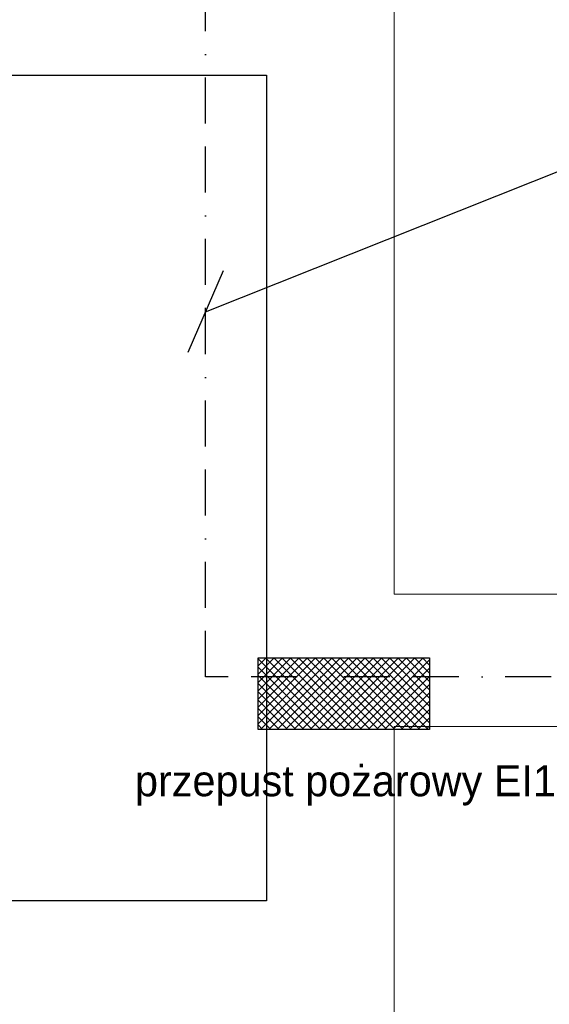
# Model space of a CAD drawing. Header units: centimetres. Extents: x -16053 to 7031, y -7778 to 254.
# Tile 104 of 256: x -12539 to -12395, y -866 to -599. Entities that reach past the tile are written whole.
import ezdxf
from ezdxf import colors
from ezdxf.entities.mleader import LeaderData, LeaderLine
from ezdxf.math import Vec2, Vec3

# ---------------------------------------------------------------- set-up
doc = ezdxf.new("R2010")
doc.units = ezdxf.units.CM
doc.header["$MEASUREMENT"] = 0
doc.linetypes.add('BORDER', pattern=[1.75, 0.5, -0.25, 0.5, -0.25, 0, -0.25])
doc.layers.get('0').update_dxf_attribs({"linetype": 'CONTINUOUS'})
for name, color, linetype in [('ELEKTRYKA', 1, 'CONTINUOUS'), ('POŁĄCZENIA', 5, 'CONTINUOUS'), ('UPS_ELEM', 247, 'CONTINUOUS')]:
    doc.layers.add(name, color=color, linetype=linetype)
doc.layers.add('konstrukcja', color=250, linetype='CONTINUOUS', lineweight=15)
doc.layers.add('T - opisy', color=250, linetype='CONTINUOUS', lineweight=13)

# ---------------------------------------------------------------- blocks, each defined once
blk = doc.blocks.new('_Oblique')
at = {"color": 0, "linetype": 'ByBlock', "lineweight": -2}
blk.add_line((-0.5, -0.5), (0.5, 0.5), dxfattribs=at)

msp = doc.modelspace()

# ---------------------------------------------------------------- hatches: boundary and pattern name
at = {"layer": 'UPS_ELEM'}
h = msp.add_hatch(dxfattribs=at)
h.set_pattern_fill('ANSI37', color=256, scale=0.5, style=0)
h.set_pattern_definition([(45, (206724.6518, -105758.202), (-1.122532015, 1.122532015), []), (135, (206724.6518, -105758.202), (-1.122532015, -1.122532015), [])])
h.paths.add_polyline_path([(-12474.266, -772.193), (-12427.69, -772.193), (-12427.69, -791.633), (-12474.266, -791.633)])

# ---------------------------------------------------------------- linework, layer by layer
at = {"layer": 'ELEKTRYKA', "linetype": 'BORDER', "ltscale": 25}
msp.add_lwpolyline([(-12609.485, -6225.329), (-12624.977, -6225.329), (-12624.977, -6132.845), (-12409.881, -6132.845), (-12409.881, -5233.161), (-10738.414, -5233.161), (-10738.414, -4712.838), (-10694.447, -4712.838), (-10704.657, -4706.783), (-10752.032, -4706.783), (-10752.032, -3061.598), (-10703.907, -2995.998), (-10753.459, -2896.809), (-10753.459, -777.342), (-12488.499, -777.342), (-12488.499, -593.274), (-12615.893, -593.274), (-12615.893, -571.816)], dxfattribs=at)
at = {"layer": 'konstrukcja', "linetype": 'Continuous'}
for points in [[(-12191.885, -754.871), (-12437.288, -754.871), (-12437.288, -98.122), (-12387.851, -98.122)], [(-12648.55, -613.935), (-12472.008, -613.935)], [(-12472.008, -838.127), (-12472.008, -613.935)], [(-12014.751, -790.769), (-12014.751, -831.374), (-12050.06, -831.374), (-12050.06, -790.769), (-12437.288, -790.769), (-12437.288, -1025.574), (-12350.776, -1037.344), (-12354.896, -1072.065), (-12441.407, -1060.295)], [(-13062.843, -838.127), (-12472.008, -838.127)]]:
    msp.add_lwpolyline(points, dxfattribs=at)
at = {"layer": 'T - opisy', "linetype": 'ByBlock'}
msp.add_lwpolyline([(-12775.304, -613.935), (-12472.008, -613.935), (-12472.008, -838.127), (-12783.132, -838.127), (-12783.132, -627.471), (-12775.304, -627.471), (-12775.304, -613.935)], dxfattribs=at)
at = {"layer": 'T - opisy', "linetype": 'ByBlock', "lineweight": 30}
msp.add_lwpolyline([(-12775.304, -613.935), (-12472.008, -613.935), (-12472.008, -838.127), (-12783.132, -838.127), (-12783.132, -627.471), (-12775.304, -627.471), (-12775.304, -613.935)], dxfattribs=at)
at = {"layer": 'UPS_ELEM'}
msp.add_lwpolyline([(-12474.266, -772.193), (-12427.69, -772.193), (-12427.69, -791.633), (-12474.266, -791.633)], close=True, dxfattribs=at)

# ---------------------------------------------------------------- texts
msp.add_text('przepust pożarowy EI120', height=8.4, dxfattribs=at).set_placement((-12507.666, -809.746))

# ---------------------------------------------------------------- leaders
at = {"layer": 'POŁĄCZENIA'}
ml = msp.add_multileader_mtext('Standard', dxfattribs=at)
ml.set_content('2 x NHXH-O FE180/PH90 E90\\P0,6/1kV 5x2,5 mm + 2x1,5mm2', color=256)
ml.set_leader_properties()
ml.set_arrow_properties(name='OBLIQUE')
ml.build(insert=Vec2(0, 0))
ml.multileader.update_dxf_attribs({"dogleg_length": 11.4, "arrow_head_size": 17.1})
ctx = ml.context
ctx.base_point, ctx.char_height, ctx.arrow_head_size, ctx.landing_gap_size, ctx.plane_origin = Vec3(-12378.543, -638.908), 14.25, 17.1, 11.4, Vec3(-11916.601, 158.386)
notes = []
notes.append((ctx, [(2, (1, 1, 0), (-12389.943, -638.908), (1, 0), 11.4, [(3, [(-12488.499, -678.16)], 0, []), (6, [(-12488.499, -678.16)], 0, []), (0, [(-12488.499, -678.16)], 0, []), (1, [(-12488.499, -678.16)], 0, []), (2, [(-12488.499, -678.16)], 0, [])])]))
ctx.mtext.insert, ctx.mtext.flow_direction = Vec3(-12367.143, -630.595), 5
for ctx, leaders in notes:
    for number, flags, end, landing, length, lines in leaders:
        leader = LeaderData()
        leader.index, (leader.has_last_leader_line, leader.has_dogleg_vector, leader.attachment_direction) = number, flags
        leader.last_leader_point, leader.dogleg_vector, leader.dogleg_length = Vec3(end), Vec3(landing), length
        for number, points, colour, breaks in lines:
            line = LeaderLine()
            line.index, line.vertices, line.color, line.breaks = number, Vec3.list(points), colors.encode_raw_color(colour), breaks
            leader.lines.append(line)
        ctx.leaders.append(leader)

doc.saveas('drawing.dxf')
